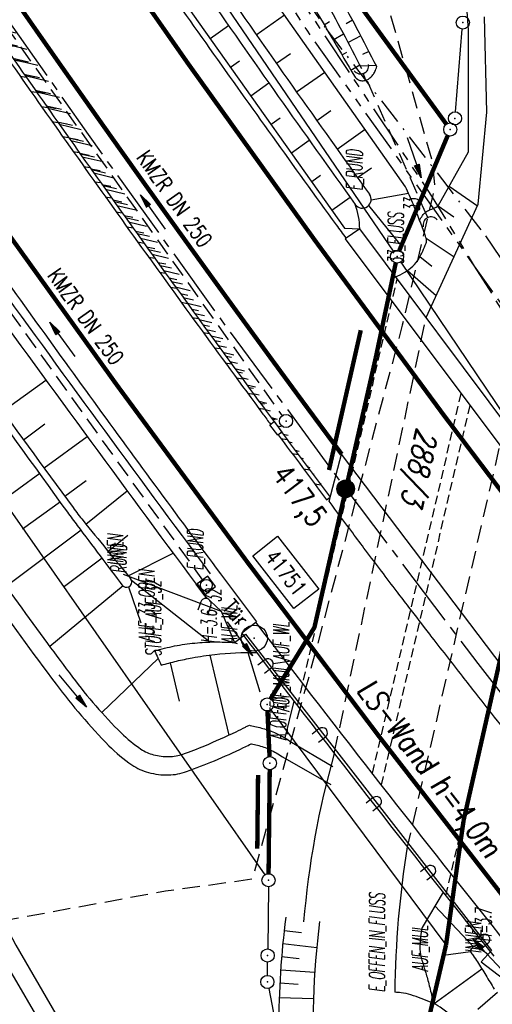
# Model space of a CAD drawing. Extents: x 448150 to 449332, y 437108 to 438384.
# Tile 154 of 159: x 448470 to 448524, y 437920 to 438033. Entities that reach past the tile are written whole.
import ezdxf
from ezdxf.enums import TextEntityAlignment as Align

# ---------------------------------------------------------------- set-up
doc = ezdxf.new("R2010")
doc.units = 0
doc.header["$LTSCALE"] = 2
doc.header["$MEASUREMENT"] = 0
for name, pattern in [('ACHSE', [5.5, 4, -0.5, 0.5, -0.5]), ('AUSGEZOGEN', [0]), ('BAB-FM2', [2.6, 1.5, -0.5, 0.1, -0.5]), ('GEMEINDE', [3.5, 2, -0.5, 0.5, -0.5]), ('GESTRICH-X2', [1.5, 1, -0.5]), ('GESTRICHELT', [0.75, 0.5, -0.25]), ('PHANTOMX2', [5, 2.5, -0.5, 0.5, -0.5, 0.5, -0.5])]:
    doc.linetypes.add(name, pattern=pattern)
doc.layers.get('0').update_dxf_attribs({"linetype": 'AUSGEZOGEN'})
for name, color, linetype in [('212-FLSTNR', 8, 'AUSGEZOGEN'), ('212-GEMEINGRZ', 7, 'GEMEINDE'), ('212-GRENZL', 8, 'AUSGEZOGEN'), ('212-GRENZL-BAB', 7, 'AUSGEZOGEN'), ('212-GRENZP', 8, 'AUSGEZOGEN'), ('212-GRENZP-BAB', 7, 'AUSGEZOGEN'), ('ACHSETOP', 250, 'ACHSE'), ('ANMERKUNG', 7, 'CONTINUOUS'), ('BAB_FM', 5, 'BAB-FM2'), ('BAUWOTOP', 250, 'AUSGEZOGEN'), ('BAUWUTOP', 250, 'GESTRICHELT'), ('BOESCHG', 250, 'AUSGEZOGEN'), ('BW-SCHRIFT', 250, 'AUSGEZOGEN'), ('DB-Bestand', 8, 'CONTINUOUS'), ('DB-Flussumverlegungen', 15, 'CONTINUOUS'), ('DURCHL', 200, 'GESTRICH-X2'), ('FBRTOP', 250, 'AUSGEZOGEN'), ('GRABEN', 250, 'AUSGEZOGEN'), ('HEKT_B', 250, 'CONTINUOUS'), ('KANAL', 7, 'GESTRICH-X2'), ('LAERMWAND', 1, 'AUSGEZOGEN'), ('Lichtwellenleiter COLT', 46, 'PHANTOMX2'), ('Lichtwellenleiter GLH', 46, 'PHANTOMX2'), ('MULDE', 250, 'AUSGEZOGEN'), ('PFEIL', 7, 'CONTINUOUS'), ('PFEILTOP', 200, 'AUSGEZOGEN'), ('PP', 7, 'AUSGEZOGEN'), ('SCHLITZRINNE', 200, 'AUSGEZOGEN'), ('SCHSYMBOL', 200, 'AUSGEZOGEN'), ('STROMLTG', 4, 'AUSGEZOGEN'), ('TEXTO', 4, 'CONTINUOUS')]:
    doc.layers.add(name, color=color, linetype=linetype)
doc.styles.add('ROMANS', font='romans.shx', dxfattribs={"width": 0.8})

# ---------------------------------------------------------------- blocks, each defined once
blk = doc.blocks.new('DL')
at = {"color": 0}
blk.add_arc((-0.31, 0.02), 0.91, 282.5363, 77.4637, dxfattribs=at)
blk.add_point((0.6, 0), dxfattribs=at)
blk = doc.blocks.new('PFEIL2')
at = {"color": 0}
for p, q in [((0.88, 0), (-2.4, -0.01)), ((0.88, -0.27), (0.88, 0.28)), ((0.88, 0.28), (2.43, 0.01)), ((0.91, 0.27), (0.88, 0.26)), ((0.97, 0.26), (0.88, 0.25)), ((1.02, 0.25), (0.88, 0.23)), ((1.07, 0.24), (0.88, 0.21)), ((1.13, 0.23), (0.88, 0.19)), ((1.18, 0.22), (0.88, 0.17)), ((1.24, 0.21), (0.88, 0.15)), ((1.29, 0.21), (0.88, 0.14)), ((1.34, 0.2), (0.88, 0.12)), ((1.4, 0.19), (0.88, 0.1)), ((1.45, 0.18), (0.88, 0.08)), ((1.51, 0.17), (0.88, 0.06)), ((1.56, 0.16), (0.88, 0.04)), ((1.61, 0.15), (0.88, 0.02)), ((1.67, 0.14), (0.88, 0.01)), ((1.72, 0.13), (0.88, -0.01)), ((1.78, 0.12), (0.88, -0.03)), ((1.83, 0.11), (0.88, -0.05)), ((1.88, 0.1), (0.88, -0.07)), ((1.94, 0.09), (0.88, -0.09)), ((2.05, 0.08), (0.88, -0.12)), ((1.99, 0.08), (0.88, -0.11)), ((2.1, 0.07), (0.88, -0.14)), ((2.15, 0.06), (0.88, -0.16)), ((2.21, 0.05), (0.88, -0.18)), ((2.26, 0.04), (0.88, -0.2)), ((2.32, 0.03), (0.88, -0.22)), ((2.37, 0.02), (0.88, -0.23)), ((2.42, 0.01), (0.88, -0.25)), ((2.43, 0.01), (0.88, -0.27))]:
    blk.add_line(p, q, dxfattribs=at)
blk = doc.blocks.new('*X15')
at = {"color": 0}
for p, q in [((212.23, 257.39), (213.24, 258.4)), ((212.24, 257.33), (213.31, 258.4)), ((212.24, 257.47), (213.17, 258.4)), ((212.24, 257.26), (213.37, 258.39)), ((212.24, 257.55), (213.09, 258.39)), ((212.25, 257.2), (213.43, 258.38)), ((212.26, 257.63), (213, 258.37)), ((212.27, 257.14), (213.49, 258.37)), ((212.28, 257.09), (213.55, 258.35)), ((212.29, 257.73), (212.9, 258.35)), ((212.3, 257.04), (213.6, 258.33)), ((212.32, 256.99), (213.65, 258.31)), ((212.34, 257.86), (212.78, 258.29)), ((212.35, 256.94), (213.69, 258.29)), ((212.37, 256.9), (213.74, 258.26)), ((212.4, 256.85), (213.78, 258.24)), ((212.43, 256.81), (213.83, 258.21)), ((212.46, 256.77), (213.86, 258.18)), ((212.49, 256.73), (213.9, 258.14)), ((212.53, 256.7), (213.94, 258.11)), ((212.56, 256.66), (213.97, 258.07)), ((212.6, 256.63), (214.01, 258.03)), ((212.64, 256.6), (214.04, 257.99)), ((212.68, 256.57), (214.07, 257.95)), ((212.73, 256.54), (214.09, 257.91)), ((212.77, 256.52), (214.12, 257.86)), ((212.82, 256.49), (214.14, 257.82)), ((212.87, 256.47), (214.16, 257.77)), ((212.92, 256.45), (214.18, 257.72)), ((212.97, 256.44), (214.2, 257.66)), ((213.03, 256.42), (214.21, 257.6)), ((213.09, 256.41), (214.22, 257.54)), ((213.16, 256.41), (214.23, 257.48)), ((213.22, 256.4), (214.23, 257.41)), ((213.3, 256.41), (214.23, 257.34)), ((213.38, 256.41), (214.22, 257.26)), ((213.46, 256.43), (214.2, 257.17)), ((213.56, 256.46), (214.18, 257.07)), ((213.69, 256.51), (214.12, 256.95))]:
    blk.add_line(p, q, dxfattribs=at)
blk = doc.blocks.new('SRMAST2')
at = {"color": 0}
blk.add_circle((0, 0), 0.999, dxfattribs=at)
blk.add_point((0, 0), dxfattribs=at)
blk.add_blockref('*X15', (-213.23, -257.4))
blk = doc.blocks.new('20')
blk.add_lwpolyline([(-0.75, -0.75), (0.75, -0.75), (0.75, 0.75), (-0.75, 0.75)], close=True)
blk.add_circle((0, 0), 0.676)
blk.add_point((0, 0))
blk = doc.blocks.new('PP')
at = {"color": 0}
blk.add_circle((0, -0.01), 1.49, dxfattribs=at)
blk.add_point((0, 0), dxfattribs=at)
blk = doc.blocks.new('LAERMR')
for p, q in [((-0.6, 0.18), (-0.6, -0.82)), ((0.6, 0.18), (0.6, -0.82))]:
    blk.add_line(p, q)
blk.add_arc((0, 0.18), 0.6, 0.0124, 180.0124)
blk = doc.blocks.new('GST')
at = {"color": 0}
blk.add_circle((0, 0), 0.75, dxfattribs=at)
blk.add_point((0, 0), dxfattribs=at)

msp = doc.modelspace()

# ---------------------------------------------------------------- hatches: boundary and pattern name
at = {"layer": 'SCHLITZRINNE'}
h = msp.add_hatch(dxfattribs=at)
h.set_pattern_fill('_USER,_O', color=256, scale=1.5, angle=45, pattern_type=0)
h.set_pattern_definition([(346.6471, (448402.703, 438130.2319), (0.3464215, 1.459449), [])])
edge = h.paths.add_edge_path()
edge.add_arc((449904.24, 439087.13), 1777.86, 203.31812, 203.48267)
edge.add_arc((450830.09, 439489.36), 2787.31, 203.48267, 203.76867)
edge.add_arc((449457.11, 438884.7), 1287.08, 203.76867, 204.19775)
edge.add_arc((451276.92, 439702.47), 3282.18, 204.19775, 204.46645)
edge.add_arc((449906.01, 439078.68), 1776.02, 204.46645, 205.27297)
edge.add_arc((449910.82, 439080.95), 1781.34, 205.27297, 206.07829)
edge.add_arc((451264.49, 439743.47), 3288.45, 206.07829, 206.34674)
edge.add_arc((449467.42, 438853.49), 1283.08, 206.34674, 206.7765)
edge.add_arc((450802.56, 439527.23), 2778.58, 206.7765, 207.06319)
edge.add_arc((449911.38, 439071.91), 1777.82, 207.06319, 207.42161)
edge.add_arc((450110.43, 439175.18), 2002.06, 207.42161, 207.77968)
edge.add_arc((450110.95, 439175.45), 2002.65, 207.77968, 208.13769)
edge.add_arc((450111.73, 439175.87), 2003.53, 208.13769, 208.49541)
edge.add_arc((450113.78, 439176.99), 2005.87, 208.49541, 208.85292)
edge.add_arc((450109.18, 439174.45), 2000.61, 208.85292, 209.21131)
edge.add_arc((450108.36, 439173.99), 1999.67, 209.21131, 209.5698)
edge.add_arc((450107.2, 439173.33), 1998.34, 209.5698, 209.9288)
edge.add_arc((450102.31, 439170.52), 1992.7, 209.9288, 210.28832)
edge.add_arc((450111.32, 439175.78), 2003.13, 210.28832, 210.64578)
edge.add_arc((450119.74, 439180.77), 2012.92, 210.64578, 211.00236)
edge.add_arc((450119.64, 439180.71), 2012.81, 211.00236, 211.35916)
edge.add_arc((450107.59, 439173.36), 1998.69, 211.35916, 211.71723)
edge.add_arc((450101.48, 439169.59), 1991.51, 211.71723, 212.07656)
edge.add_arc((450113.56, 439177.16), 2005.76, 212.07656, 212.43462)
edge.add_arc((450112.63, 439176.56), 2004.66, 212.43462, 212.79251)
edge.add_arc((450107.74, 439173.42), 1998.85, 212.79251, 213.15092)
edge.add_arc((450108.76, 439174.08), 2000.07, 213.15092, 213.50955)
edge.add_arc((450105.42, 439171.87), 1996.06, 213.50955, 213.86854)
edge.add_arc((450110.46, 439175.25), 2002.13, 213.86854, 214.22594)
edge.add_arc((450122.84, 439183.68), 2017.1, 214.22594, 214.58201)
edge.add_arc((450116.67, 439179.42), 2009.61, 214.58201, 214.93982)
edge.add_arc((450097.03, 439165.7), 1985.65, 214.93982, 215.2998)
edge.add_arc((450097.52, 439166.05), 1986.25, 215.2998, 215.6597)
edge.add_arc((450116.05, 439179.34), 2009.05, 215.6597, 216.01756)
edge.add_arc((450123.92, 439185.07), 2018.79, 216.01756, 216.37348)
edge.add_arc((450109.34, 439174.33), 2000.67, 216.37348, 216.72246)
edge.add_arc((450119.64, 439180.71), 2013.31, 211.12891, 211.35916)
edge.add_arc((450107.59, 439173.36), 1999.19, 211.35916, 211.71723)
edge.add_arc((450101.48, 439169.59), 1992.01, 211.71723, 212.07656)
edge.add_arc((450113.56, 439177.16), 2006.26, 212.07656, 212.23445)
h = msp.add_hatch(dxfattribs=at)
h.set_pattern_fill('_USER,_O', color=256, scale=1.5, angle=45, pattern_type=0)
h.set_pattern_definition([(347.6119, (448421.49, 438100.1306), (0.321798, 1.4650754), [])])
edge = h.paths.add_edge_path()
edge.add_arc((449904.24, 439087.13), 1777.86, 203.31812, 203.48267)
edge.add_arc((450830.09, 439489.36), 2787.31, 203.48267, 203.76867)
edge.add_arc((449457.11, 438884.7), 1287.08, 203.76867, 204.19775)
edge.add_arc((451276.92, 439702.47), 3282.18, 204.19775, 204.46645)
edge.add_arc((449906.01, 439078.68), 1776.02, 204.46645, 205.27297)
edge.add_arc((449910.82, 439080.95), 1781.34, 205.27297, 206.07829)
edge.add_arc((451264.49, 439743.47), 3288.45, 206.07829, 206.34674)
edge.add_arc((449467.42, 438853.49), 1283.08, 206.34674, 206.7765)
edge.add_arc((450802.56, 439527.23), 2778.58, 206.7765, 207.06319)
edge.add_arc((449911.38, 439071.91), 1777.82, 207.06319, 207.42161)
edge.add_arc((450110.43, 439175.18), 2002.06, 207.42161, 207.77968)
edge.add_arc((450110.95, 439175.45), 2002.65, 207.77968, 208.13769)
edge.add_arc((450111.73, 439175.87), 2003.53, 208.13769, 208.49541)
edge.add_arc((450113.78, 439176.99), 2005.87, 208.49541, 208.85292)
edge.add_arc((450109.18, 439174.45), 2000.61, 208.85292, 209.21131)
edge.add_arc((450108.36, 439173.99), 1999.67, 209.21131, 209.5698)
edge.add_arc((450107.2, 439173.33), 1998.34, 209.5698, 209.9288)
edge.add_arc((450102.31, 439170.52), 1992.7, 209.9288, 210.28832)
edge.add_arc((450111.32, 439175.78), 2003.13, 210.28832, 210.64578)
edge.add_arc((450119.74, 439180.77), 2012.92, 210.64578, 211.00236)
edge.add_arc((450119.64, 439180.71), 2012.81, 211.00236, 211.35916)
edge.add_arc((450107.59, 439173.36), 1998.69, 211.35916, 211.71723)
edge.add_arc((450101.48, 439169.59), 1991.51, 211.71723, 212.07656)
edge.add_arc((450113.56, 439177.16), 2005.76, 212.07656, 212.43462)
edge.add_arc((450112.63, 439176.56), 2004.66, 212.43462, 212.79251)
edge.add_arc((450107.74, 439173.42), 1998.85, 212.79251, 213.15092)
edge.add_arc((450108.76, 439174.08), 2000.07, 213.15092, 213.50955)
edge.add_arc((450105.42, 439171.87), 1996.06, 213.50955, 213.86854)
edge.add_arc((450110.46, 439175.25), 2002.13, 213.86854, 214.22594)
edge.add_arc((450122.84, 439183.68), 2017.1, 214.22594, 214.58201)
edge.add_arc((450116.67, 439179.42), 2009.61, 214.58201, 214.93982)
edge.add_arc((450097.03, 439165.7), 1985.65, 214.93982, 215.2998)
edge.add_arc((450097.52, 439166.05), 1986.25, 215.2998, 215.6597)
edge.add_arc((450116.05, 439179.34), 2009.05, 215.6597, 216.01756)
edge.add_arc((450123.92, 439185.07), 2018.79, 216.01756, 216.37348)
edge.add_arc((450109.34, 439174.33), 2000.67, 216.37348, 216.72246)
edge.add_arc((450113.56, 439177.16), 2006.26, 212.27737, 212.43462)
edge.add_arc((450112.63, 439176.56), 2005.16, 212.43462, 212.79251)
edge.add_arc((450107.74, 439173.42), 1999.35, 212.79251, 213.09076)
h = msp.add_hatch(dxfattribs=at)
h.set_pattern_fill('_USER,_O', color=256, scale=1.5, angle=45, pattern_type=0)
h.set_pattern_definition([(348.87313, (448443.181, 438066.7889), (0.289473, 1.4718034), [])])
edge = h.paths.add_edge_path()
edge.add_arc((449904.24, 439087.13), 1777.86, 203.31812, 203.48267)
edge.add_arc((450830.09, 439489.36), 2787.31, 203.48267, 203.76867)
edge.add_arc((449457.11, 438884.7), 1287.08, 203.76867, 204.19775)
edge.add_arc((451276.92, 439702.47), 3282.18, 204.19775, 204.46645)
edge.add_arc((449906.01, 439078.68), 1776.02, 204.46645, 205.27297)
edge.add_arc((449910.82, 439080.95), 1781.34, 205.27297, 206.07829)
edge.add_arc((451264.49, 439743.47), 3288.45, 206.07829, 206.34674)
edge.add_arc((449467.42, 438853.49), 1283.08, 206.34674, 206.7765)
edge.add_arc((450802.56, 439527.23), 2778.58, 206.7765, 207.06319)
edge.add_arc((449911.38, 439071.91), 1777.82, 207.06319, 207.42161)
edge.add_arc((450110.43, 439175.18), 2002.06, 207.42161, 207.77968)
edge.add_arc((450110.95, 439175.45), 2002.65, 207.77968, 208.13769)
edge.add_arc((450111.73, 439175.87), 2003.53, 208.13769, 208.49541)
edge.add_arc((450113.78, 439176.99), 2005.87, 208.49541, 208.85292)
edge.add_arc((450109.18, 439174.45), 2000.61, 208.85292, 209.21131)
edge.add_arc((450108.36, 439173.99), 1999.67, 209.21131, 209.5698)
edge.add_arc((450107.2, 439173.33), 1998.34, 209.5698, 209.9288)
edge.add_arc((450102.31, 439170.52), 1992.7, 209.9288, 210.28832)
edge.add_arc((450111.32, 439175.78), 2003.13, 210.28832, 210.64578)
edge.add_arc((450119.74, 439180.77), 2012.92, 210.64578, 211.00236)
edge.add_arc((450119.64, 439180.71), 2012.81, 211.00236, 211.35916)
edge.add_arc((450107.59, 439173.36), 1998.69, 211.35916, 211.71723)
edge.add_arc((450101.48, 439169.59), 1991.51, 211.71723, 212.07656)
edge.add_arc((450113.56, 439177.16), 2005.76, 212.07656, 212.43462)
edge.add_arc((450112.63, 439176.56), 2004.66, 212.43462, 212.79251)
edge.add_arc((450107.74, 439173.42), 1998.85, 212.79251, 213.15092)
edge.add_arc((450108.76, 439174.08), 2000.07, 213.15092, 213.50955)
edge.add_arc((450105.42, 439171.87), 1996.06, 213.50955, 213.86854)
edge.add_arc((450110.46, 439175.25), 2002.13, 213.86854, 214.22594)
edge.add_arc((450122.84, 439183.68), 2017.1, 214.22594, 214.58201)
edge.add_arc((450116.67, 439179.42), 2009.61, 214.58201, 214.93982)
edge.add_arc((450097.03, 439165.7), 1985.65, 214.93982, 215.2998)
edge.add_arc((450097.52, 439166.05), 1986.25, 215.2998, 215.6597)
edge.add_arc((450116.05, 439179.34), 2009.05, 215.6597, 216.01756)
edge.add_arc((450123.92, 439185.07), 2018.79, 216.01756, 216.37348)
edge.add_arc((450109.34, 439174.33), 2000.67, 216.37348, 216.72246)
edge.add_arc((450107.74, 439173.42), 1999.35, 213.13382, 213.15092)
edge.add_arc((450108.76, 439174.08), 2000.57, 213.15092, 213.50955)
edge.add_arc((450105.42, 439171.87), 1996.56, 213.50955, 213.86854)
edge.add_arc((450110.46, 439175.25), 2002.63, 213.86854, 214.22594)
edge.add_arc((450122.84, 439183.68), 2017.6, 214.22594, 214.58201)
edge.add_arc((450116.67, 439179.42), 2010.11, 214.58201, 214.80582)

# ---------------------------------------------------------------- linework, layer by layer
at = {"layer": '212-GEMEINGRZ', "const_width": 0.5, "flags": 128}
for points in [[(448505.59, 437981.14), (448509.22, 437997.1)], [(448497.5, 437946.35), (448497.41, 437937.93)]]:
    msp.add_lwpolyline(points, dxfattribs=at)
at = {"layer": '212-GRENZL'}
for p, q in [((448520.03, 438022.04), (448520.8, 438031.47)), ((448513.78, 438004.89), (448531.3, 437978.85)), ((448518.95, 437926.94), (448498.99, 437953.79)), ((448498.68, 437933.57), (448498.6, 437926.48)), ((448498.57, 437923.46), (448498.58, 437924.98)), ((448498.71, 437921.98), (448502.84, 437901.25))]:
    msp.add_line(p, q, dxfattribs=at)
at = {"layer": '212-GRENZL-BAB', "flags": 128}
for points in [[(448512.94, 438006.13), (448467.41, 438072.85)], [(448459.66, 437990.2), (448498.26, 437934.93)]]:
    msp.add_lwpolyline(points, dxfattribs=at)
at = {"layer": '212-GRENZL-BAB', "const_width": 0.5, "flags": 128}
for points in [[(448503.75, 438041.52), (448518.99, 438020.62)], [(448513.62, 438006.21), (448519.14, 438019.32)], [(448513.21, 438004.78), (448510.93, 437993.98)], [(448503.93, 437963.18), (448510.93, 437993.98)], [(448520.95, 437941.14), (448527.88, 437971.67)], [(448503.93, 437963.18), (448498.93, 437955.03)], [(448498.81, 437948.44), (448498.57, 437953.64)], [(448498.83, 437946.94), (448498.7, 437935.07)], [(448518.95, 437926.94), (448520.95, 437941.14)], [(448516.35, 437915.84), (448518.95, 437926.94)]]:
    msp.add_lwpolyline(points, dxfattribs=at)
at = {"layer": 'ACHSETOP', "flags": 128}
msp.add_lwpolyline([(448380.24, 438171.9), (448383.35, 438166.51), (448396.09, 438145), (448409.1, 438123.65), (448422.38, 438102.47), (448435.91, 438081.45), (448449.72, 438060.6), (448463.78, 438039.93), (448478.1, 438019.44), (448492.67, 437999.13), (448507.5, 437979), (448522.57, 437959.06), (448537.9, 437939.3), (448553.47, 437919.75), (448569.28, 437900.38), (448585.34, 437881.22), (448601.63, 437862.26), (448618.16, 437843.5), (448634.92, 437824.95), (448651.91, 437806.62), (448669.13, 437788.49), (448686.58, 437770.59), (448704.24, 437752.9), (448722.13, 437735.43), (448740.24, 437718.19), (448758.55, 437701.18), (448777.08, 437684.4), (448795.82, 437667.85), (448814.77, 437651.54), (448833.91, 437635.46), (448853.26, 437619.62), (448872.8, 437604.03), (448888.34, 437591.92), (448892.53, 437588.68), (448912.32, 437573.41), (448932.11, 437558.13), (448951.9, 437542.85), (449011.27, 437497.03), (449090.43, 437435.92), (449169.59, 437374.82), (449183.7, 437363.93)], dxfattribs=at)
at = {"layer": 'BAB_FM'}
msp.add_lwpolyline([(448404.14, 438191.79), (448423.57, 438156.34), (448448.85, 438114.34), (448476.37, 438073.78), (448505.23, 438031.54), (448523.44, 438007.89), (448529.19, 437999.5), (448545.84, 437975.57), (448566.77, 437952.41), (448596.55, 437917.89), (448606.47, 437905.57)], dxfattribs=at)
at = {"layer": 'BAUWOTOP'}
for p, q in [((448509.1, 438008.67), (448507.43, 438007.55)), ((448535.09, 437973.89), (448509.1, 438008.67)), ((448507.43, 438007.55), (448533.53, 437972.66)), ((448505.6, 437977.6), (448507.01, 437982.94)), ((448526.32, 437957.52), (448507.01, 437982.94))]:
    msp.add_line(p, q, dxfattribs=at)
at = {"layer": 'BAUWOTOP', "flags": 128}
msp.add_lwpolyline([(448525.19, 437952.05, -0.000963), (448522.35, 437955.66, -0.001789), (448520.82, 437957.61, -0.000003), (448517.15, 437962.34, -0.000213), (448517.1, 437962.41, -0.000289), (448514.7, 437965.51, -0.000528), (448513.4, 437967.2, -0.00191), (448513.37, 437967.24, -0.000015), (448509.77, 437971.99, -0.001814), (448508.3, 437973.96, -0.000984), (448505.6, 437977.6)], format="xyb", dxfattribs=at)
msp.add_lwpolyline([(448497.24, 437963.73), (448495.65, 437962.52)], dxfattribs=at)
at = {"layer": 'BAUWOTOP'}
for radius in [2036.84, 2038.84]:
    msp.add_arc((450117.49, 439198.04), radius, 217.30033, 218.61443, dxfattribs=at)
at = {"layer": 'BAUWUTOP'}
for p, q in [((448502.01, 437954.22), (448513.39, 438002.94)), ((448520.65, 437989.89), (448510.52, 437946.49)), ((448521.67, 437988.53), (448511.55, 437945.18)), ((448518.92, 437932.56), (448530.13, 437980.53))]:
    msp.add_line(p, q, dxfattribs=at)
at = {"layer": 'BOESCHG'}
for p, q in [((448497.29, 438030.84), (448500.52, 438033.1)), ((448492.05, 438030.39), (448494.13, 438031.88)), ((448504.85, 438032.29), (448504.85, 438032.29)), ((448505.04, 438031.97), (448505.67, 438032.34)), ((448508.29, 438032.48), (448507.56, 438032.09)), ((448505.87, 438030.57), (448505.87, 438030.57)), ((448506.06, 438030.25), (448507.24, 438030.94)), ((448509.22, 438030.71), (448507.77, 438029.95)), ((448499.59, 438027.57), (448501.2, 438028.7)), ((448506.89, 438028.85), (448506.89, 438028.85)), ((448507.08, 438028.53), (448507.62, 438028.85)), ((448510.14, 438028.93), (448509.42, 438028.56)), ((448494.36, 438027.13), (448495.39, 438027.86)), ((448507.9, 438027.12), (448507.9, 438027.12)), ((448508.09, 438026.8), (448509.1, 438027.39)), ((448510.94, 438027.31), (448509.19, 438027.23)), ((448501.9, 438024.3), (448505.12, 438026.57)), ((448509.8, 438025.65), (448509.51, 438026.44)), ((448496.67, 438023.87), (448498.73, 438025.33)), ((448504.21, 438021.04), (448505.81, 438022.17)), ((448498.99, 438020.61), (448500.01, 438021.33)), ((448506.53, 438017.78), (448509.71, 438020.05)), ((448501.3, 438017.34), (448503.35, 438018.8)), ((448503.62, 438014.08), (448504.64, 438014.81)), ((448508.85, 438014.52), (448510.43, 438015.65)), ((448519.31, 438013.55), (448522.54, 438011.3)), ((448510.4, 438011.97), (448514.65, 438012.75)), ((448505.93, 438010.82), (448508, 438012.28)), ((448510.11, 438011.34), (448513.62, 438006.98)), ((448518.04, 438011.29), (448519.83, 438010.04)), ((448508.87, 438008.68), (448508.87, 438008.68)), ((448516.68, 438007.6), (448519.87, 438005.49)), ((448515.97, 438005.52), (448517.31, 438004.4)), ((448514.56, 438003.94), (448517.83, 438001.07)), ((448468.37, 437987.85), (448473.28, 437991.42)), ((448470.72, 437984.61), (448473.18, 437986.4)), ((448473.08, 437981.38), (448478, 437984.97)), ((448472.59, 437980.74), (448464.03, 437974.55)), ((448475.44, 437978.15), (448477.9, 437979.95)), ((448477.86, 437974.97), (448482.55, 437978.77)), ((448474.94, 437977.5), (448470.63, 437974.39)), ((448477.31, 437974.28), (448468.75, 437967.85)), ((448480.39, 437971.87), (448482.65, 437973.72)), ((448479.71, 437971.09), (448475.41, 437967.84)), ((448482.69, 437969.07), (448487.8, 437971.67)), ((448483.06, 437968.58), (448492, 437961.53)), ((448482.1, 437967.91), (448473.73, 437961.01)), ((448482.73, 437967.8), (448484.11, 437963.71)), ((448491.43, 437966.79), (448490.44, 437968.11)), ((448493.29, 437965.04), (448491.43, 437966.79)), ((448486.09, 437959.65), (448479.66, 437953.46)), ((448491.98, 437960.03), (448494.16, 437950.88)), ((448496.33, 437960.31), (448497.69, 437955.84)), ((448487.47, 437959.15), (448488.51, 437954.77)), ((448501.12, 437950.21), (448506.02, 437947.29)), ((448500.27, 437948.4), (448505.79, 437945.26)), ((448522.08, 437926.72), (448517.68, 437931.4)), ((448521.75, 437926.16), (448518.66, 437925.73)), ((448523.05, 437924.18), (448517.61, 437920.21)), ((448524.81, 437921.5), (448522.57, 437919.57))]:
    msp.add_line(p, q, dxfattribs=at)
for points in [[(448514.33, 438013.48), (448495.28, 438040.56), (448473.96, 438072.82), (448470.92, 438075.8), (448457.62, 438095.59), (448443.04, 438118.88), (448420.8, 438154.61), (448401.12, 438189.28)], [(448393.93, 438183.29), (448403.02, 438167.48), (448450.05, 438091.71), (448475.64, 438053.52), (448507.38, 438008.77), (448509.1, 438008.67)], [(448518.61, 437932.95), (448516.21, 437928.94)]]:
    msp.add_lwpolyline(points, dxfattribs=at)
at = {"layer": 'BOESCHG', "flags": 128}
for points in [[(448482.12, 437967.89, -0.000944), (448476.91, 437974.81, -0.004303), (448475.78, 437976.33, -0.00062), (448452.41, 438008.69, -0.005394), (448449.77, 438012.43, -0.00315), (448443.89, 438021.09, -0.002068), (448435.07, 438034.37, -0.002776), (448423.08, 438052.81, -0.004709), (448416.18, 438063.78, -0.003954), (448415.53, 438064.85, -0.000133), (448396.59, 438096.75, -0.003573), (448390.61, 438106.98, -0.001784), (448378.86, 438127.61)], [(448379.35, 438127.96, -0.000261), (448391.58, 438107.5, -0.000529), (448397.6, 438097.4, -0.000088), (448414.22, 438069.41, 0.000498), (448417.18, 438064.45, 0.005422), (448424.45, 438052.54, 0.003603), (448435.73, 438034.83, 0.004021), (448440.72, 438027.23, 0.002111), (448450.42, 438012.89, 0.006524), (448455.94, 438005.02, 0.001802), (448476.39, 437976.85, 0.012201), (448477.53, 437975.38, 0.002652), (448482.93, 437968.78)], [(448508.49, 438026.11, 0.124246), (448508.97, 438025.68, 0.155017), (448509.49, 438025.59, 0.038188), (448509.91, 438025.68, 0.079575), (448510.1, 438025.77, 0.041009), (448510.27, 438025.91, 0.019832), (448510.58, 438026.24, 0.068524), (448510.84, 438026.63, 0.054192), (448511.04, 438027.2)]]:
    msp.add_lwpolyline(points, format="xyb", dxfattribs=at)
at = {"layer": 'BOESCHG'}
for points in [[(448498.83, 438042.24, -0.003046), (448503.71, 438034.2, -0.003046), (448508.49, 438026.11)], [(448511.04, 438027.2, 0.005317), (448506.46, 438035.89, 0.003341), (448503.49, 438041.29, 0.010371)], [(448513.18, 438003.21, 0.100748), (448515.16, 438004.43, 0.06952), (448515.83, 438005.27, 0.046476), (448516.67, 438007.03, 0.163144), (448516.68, 438007.6, 0.013731), (448516.56, 438007.96, 0.002926), (448515.94, 438009.64, 0.008694), (448515.22, 438011.44, 0.007638), (448514.33, 438013.48)], [(448515.94, 438009.64, -0.049165), (448516.27, 438010.2, -0.066927), (448516.6, 438010.56, -0.079525), (448517.07, 438010.83, 0.040025), (448518.04, 438011.29, 0.135008)], [(448485.69, 437960.52, -0.023031), (448487.97, 437961.06, -0.023031), (448490.29, 437961.4, -0.022316), (448492.56, 437961.52, -0.022316), (448494.82, 437961.44)], [(448486.46, 437958.87, -0.012709), (448488.21, 437959.34, -0.012709), (448489.99, 437959.71, -0.018104), (448492.55, 437960.09, -0.033582), (448497.34, 437960.31)], [(448516.21, 437928.94, 0.042984), (448515.97, 437926.78, 0.07282), (448516.12, 437925.51, 0.007987), (448516.47, 437924.29, -0.006924), (448516.88, 437922.89, -0.015617), (448517.28, 437921.27, -0.004879), (448517.48, 437920.27)], [(448522.08, 437926.72, 0.08322), (448521.75, 437926.33, 0.270451), (448521.75, 437926.16, 0.025058), (448522.04, 437925.72, -0.014891), (448522.54, 437924.99, -0.00537), (448523.48, 437923.48, 0.00511), (448524.46, 437921.9, 0.065508)]]:
    msp.add_lwpolyline(points, format="xyb", dxfattribs=at)
at = {"layer": 'BOESCHG', "flags": 128}
for points in [[(448518.04, 438011.29), (448521.51, 438017.47)], [(448501.59, 437954.76), (448500.55, 437950.57)]]:
    msp.add_lwpolyline(points, dxfattribs=at)
at = {"layer": 'BOESCHG'}
for centre, radius, start, end in [((448500.96, 438008.61), 8.14, 0.4086, 20.4969), ((448482.5, 437968.36), 0.6, 231.061, 44.2), ((448923.08, 438163.33), 482.13, 204.8766, 205.0924), ((448604.1, 437921.04), 101.76, 164.1689, 175.1964), ((448624.72, 437920.38), 111.62, 170.8436, 179.4081), ((448521.24, 437923.29), 3.54, 45.9454, 76.1687)]:
    msp.add_arc(centre, radius, start, end, dxfattribs=at)
at = {"layer": 'DB-Bestand', "linetype": 'Continuous'}
for p, q in [((448521.52, 438031.39), (448520.9, 438039.28)), ((448523.6, 438022.01), (448523.34, 438032.86)), ((448521.51, 438017.47), (448521.52, 438031.39)), ((448522.63, 438011.49), (448523.6, 438022.01))]:
    msp.add_line(p, q, dxfattribs=at)
at = {"layer": 'DB-Flussumverlegungen', "linetype": 'Continuous'}
for p, q in [((448500.49, 437928.58), (448502.47, 437928.36)), ((448500.33, 437927.09), (448504.2, 437926.66)), ((448500.16, 437925.6), (448502.18, 437925.38)), ((448500.08, 437924.1), (448503.97, 437923.84)), ((448499.98, 437922.6), (448502.06, 437922.46)), ((448499.92, 437920.95), (448503.82, 437920.84))]:
    msp.add_line(p, q, dxfattribs=at)
for major_axis, end_param in [((75.24, 75.24), 2.47), ((72.48, 72.48), 2.581045)]:
    msp.add_ellipse((448606.24, 437916.94), major_axis=major_axis, ratio=1, start_param=2.232206, end_param=end_param, dxfattribs=at)
at = {"layer": 'DURCHL'}
msp.add_line((448516.86, 438009.97), (448509.58, 438026.43), dxfattribs=at)
at = {"layer": 'FBRTOP'}
for points in [[(448393.47, 438182.91, 0.001148), (448398.03, 438175.08, 0.00156), (448404.3, 438164.41, 0.001556), (448410.66, 438153.75, 0.001557), (448417.09, 438143.13, 0.001562), (448423.56, 438132.59, 0.001568), (448430.1, 438122.08, 0.001562), (448436.72, 438111.58, 0.001562), (448443.41, 438101.14, 0.001564), (448450.15, 438090.75, 0.001565), (448456.96, 438080.39, 0.001566), (448463.83, 438070.08, 0.001559), (448470.76, 438059.83, 0.001554), (448477.77, 438049.58, 0.001561), (448484.86, 438039.37, 0.001571), (448491.97, 438029.26, 0.00157), (448499.14, 438019.2, 0.001561), (448506.42, 438009.13, 0.000234), (448507.52, 438007.61, 0.00156)], [(448366.77, 438160.69, 0.000415), (448368.45, 438157.81, 0.00156), (448374.83, 438146.95, 0.001556), (448381.3, 438136.11, 0.001557), (448387.84, 438125.31, 0.001562), (448394.43, 438114.58, 0.001568), (448401.07, 438103.9, 0.001562), (448407.82, 438093.21, 0.001562), (448414.62, 438082.59, 0.001564), (448421.47, 438072.02, 0.001565), (448428.4, 438061.48, 0.001566), (448435.39, 438050.99, 0.001559), (448442.44, 438040.57, 0.001554), (448449.58, 438030.14, 0.001561), (448456.79, 438019.75, 0.001571), (448464.02, 438009.47, 0.00157), (448471.31, 437999.24, 0.001561), (448478.72, 437988.99, 0.001553), (448486.18, 437978.79, 0.00156), (448493.67, 437968.68, 0.000755), (448497.31, 437963.82, 0.001559)]]:
    msp.add_lwpolyline(points, format="xyb", dxfattribs=at)
at = {"layer": 'FBRTOP', "const_width": 0.5}
for points in [[(448391.16, 438180.99), (448395.44, 438173.57), (448408.09, 438152.21), (448421.01, 438131.01), (448434.19, 438109.97), (448447.64, 438089.11), (448461.34, 438068.41), (448475.3, 438047.88), (448489.52, 438027.53), (448503.99, 438007.36), (448518.72, 437987.37), (448533.69, 437967.57), (448548.9, 437947.96), (448564.37, 437928.53), (448580.07, 437909.31), (448596.01, 437890.28), (448612.19, 437871.45), (448628.6, 437852.82), (448645.25, 437834.41), (448662.12, 437816.2), (448679.22, 437798.2), (448696.54, 437780.42), (448713.76, 437763.18)], [(448369.32, 438162.81), (448371.26, 438159.44), (448384.09, 438137.79), (448397.19, 438116.29), (448410.56, 438094.96), (448424.19, 438073.79), (448438.09, 438052.8), (448452.25, 438031.99), (448466.67, 438011.35), (448481.35, 437990.9), (448496.28, 437970.63), (448511.46, 437950.54), (448526.89, 437930.65), (448542.57, 437910.96), (448558.49, 437891.46), (448574.66, 437872.16), (448591.07, 437853.07), (448607.71, 437834.18), (448624.59, 437815.5), (448641.7, 437797.04), (448659.04, 437778.79), (448669.64, 437767.91)]]:
    msp.add_lwpolyline(points, dxfattribs=at)
msp.add_lwpolyline([(448381.78, 438173.18, 0.000824), (448385.07, 438167.51, 0.00156), (448391.4, 438156.76, 0.001556), (448397.8, 438146.03, 0.001557), (448404.28, 438135.32, 0.001562), (448410.8, 438124.7, 0.001568), (448417.39, 438114.12, 0.001562), (448424.06, 438103.54, 0.001562), (448430.8, 438093.01, 0.001564), (448437.59, 438082.54, 0.001565), (448444.45, 438072.1, 0.001566), (448451.38, 438061.72, 0.001559), (448458.36, 438051.39, 0.001554), (448465.42, 438041.07, 0.001561), (448472.57, 438030.78, 0.001571), (448479.73, 438020.6, 0.00157), (448486.96, 438010.46, 0.001561), (448494.29, 438000.31, 0.001553), (448501.68, 437990.2, 0.001128), (448507.04, 437982.96, 0.001564)], format="xyb", dxfattribs=at)
at = {"layer": 'GRABEN', "flags": 128}
msp.add_lwpolyline([(448479.32, 438076.57, -0.011417), (448490.24, 438060.2, -0.011417), (448500.41, 438043.34, -0.005405), (448504.95, 438035.2, -0.005405), (448509.32, 438026.97)], format="xyb", dxfattribs=at)
msp.add_lwpolyline([(448516.67, 437998.54), (448522.63, 438011.49)], dxfattribs=at)
at = {"layer": 'GRABEN', "linetype": 'GESTRICH-X2', "flags": 128}
for points in [[(448506.2, 437948.8), (448516.67, 437998.54)], [(448525.66, 437986.52), (448514.52, 437938.14)]]:
    msp.add_lwpolyline(points, dxfattribs=at)
at = {"layer": 'KANAL'}
for p, q in [((448468.66, 438031.91), (448500.25, 437987.34)), ((448453.47, 438021.09), (448491.16, 437968.59))]:
    msp.add_line(p, q, dxfattribs=at)
at = {"layer": 'LAERMWAND'}
for points in [[(448482.12, 437969.24), (448493.29, 437965.04), (448494.82, 437961.44)], [(448494.82, 437961.44), (448496.05, 437962.4), (448524.12, 437926.31), (448522.96, 437925), (448526.21, 437922.52), (448543.79, 437901.01), (448559.1, 437882.59), (448589.11, 437847.67), (448622.08, 437809.91), (448638.49, 437792.58), (448640.31, 437776.63)]]:
    msp.add_lwpolyline(points, dxfattribs=at)
at = {"layer": 'Lichtwellenleiter COLT', "flags": 128}
msp.add_lwpolyline([(448402.65, 438190.55), (448414.03, 438170.37), (448451.89, 438109.11), (448451.89, 438109.11), (448484.59, 438058.55), (448501.75, 438035.75), (448517.38, 438012.31), (448522.17, 438004.42), (448531.09, 437990.21), (448539.58, 437979.52), (448546.51, 437970.68), (448549.23, 437965.9), (448553.09, 437959.91), (448553.09, 437959.91), (448596.45, 437905.25), (448596.45, 437905.25), (448642.32, 437851.78), (448659.36, 437835.4)], dxfattribs=at)
at = {"layer": 'Lichtwellenleiter GLH', "flags": 128}
msp.add_lwpolyline([(448402.86, 438190.72), (448415.11, 438168.31), (448419.91, 438160.49), (448420.72, 438158.16), (448503.05, 438031.34), (448522.17, 438004.42), (448532.91, 437989.33), (448539.67, 437979.78), (448549.91, 437964.58), (448559.07, 437950.98), (448598, 437903.19), (448632.59, 437863.53), (448656.71, 437838.28), (448666.36, 437831.36), (448672.42, 437827.2), (448672.42, 437827.2), (448672.42, 437827.2), (448838.47, 437670.55), (448842.77, 437668.36), (448853.43, 437665), (448877.05, 437657.59), (448892.66, 437650.23), (448906.67, 437637.3), (448920.23, 437624.26), (448935.45, 437618.38), (448950.43, 437608.21), (448972.82, 437591), (448987.74, 437577.68), (449010.1, 437551.38), (449016.19, 437536.4), (449021.74, 437528.72), (449038.78, 437522.27), (449054.54, 437521.86), (449060.55, 437520.65), (449065.79, 437515.9), (449095.77, 437479.47), (449099.8, 437476.39), (449111.46, 437468.05), (449130.15, 437452.82), (449130.15, 437452.82), (449149.33, 437438.24), (449167.32, 437424.32), (449186.31, 437409.34), (449205.49, 437394.55), (449213.17, 437388.46)], dxfattribs=at)
at = {"layer": 'MULDE'}
for points in [[(448397.11, 438185.94, 0.001177), (448406.96, 438168.89, 0.005118), (448422.18, 438143.29, 0.006504), (448434.63, 438123.42, 0.00233), (448442.65, 438111.1, -0.001724), (448453.5, 438094.48, -0.001778), (448459.88, 438084.57, 0.000475), (448483.64, 438047.42, 0.009177), (448491.12, 438036.21, 0.004071), (448508.59, 438011.46, 0.004071)], [(448374.84, 438126.12, -0.020961), (448375.98, 438124.11, -0.004271), (448378.66, 438118.77, 0.004093), (448381.45, 438113.18, 0.004645), (448385.64, 438105.15, 0.001451), (448399.39, 438079.59, 0.005824), (448414.99, 438051.58, 0.005912), (448430.99, 438024.36, 0.010061), (448438.07, 438013.16, 0.003326), (448460.37, 437979.87, 0.009455), (448473.47, 437961.35, 0.037396)], [(448435.44, 438125.85, 0.000446), (448436.31, 438124.5, 0.00233), (448444.32, 438112.2, -0.001724), (448455.18, 438095.57, -0.001778), (448461.56, 438085.65, 0.000475), (448485.32, 438048.5, 0.009177), (448492.76, 438037.35, 0.004071), (448510.21, 438012.63, 0.004071)], [(448413.25, 438050.58, 0.005909), (448429.29, 438023.31, 0.010065), (448436.34, 438012.15, 0.003304), (448458.73, 437978.72, 0.011479), (448474.45, 437956.7, 0.033562), (448480.48, 437949.68, 0.049675), (448483.1, 437947.49, 0.082089), (448484.99, 437946.62, 0.073098), (448487.28, 437946.34, 0.080038), (448489.35, 437946.73, 0.01347), (448492.51, 437947.96, 0.012487), (448495.84, 437949.46, 0.014204), (448496.53, 437949.81, -0.054869), (448496.71, 437949.89, -0.124261), (448496.75, 437949.89, -0.007077), (448497.42, 437949.74, -0.050229), (448498.85, 437949.23, -0.046676), (448500.27, 437948.4)], [(448473.47, 437961.35, 0.002002), (448476.34, 437957.5, 0.037396), (448481.88, 437951.14, 0.045838), (448484.14, 437949.29, 0.084826), (448485.58, 437948.64, 0.070366), (448487.34, 437948.43, 0.077513), (448488.92, 437948.72, 0.01598), (448491.42, 437949.68, 0.01091), (448495.01, 437951.28, 0.016816), (448496.06, 437951.81, -0.04606), (448496.45, 437951.99, -0.134245), (448496.6, 437952, -0.013237), (448498.06, 437951.65, -0.044056), (448499.54, 437951.1, -0.038561), (448501.12, 437950.21)], [(448521.3, 437917.28, 0.005896), (448520.66, 437917.91, 0.041817), (448518.27, 437919.83, 0.048428), (448517.27, 437920.37, 0.022004), (448514.94, 437921.23, 0.050112), (448513.83, 437921.47, 0.013195), (448513.1, 437921.53)]]:
    msp.add_lwpolyline(points, format="xyb", dxfattribs=at)
for points in [[(448364.08, 438138.62), (448371.78, 438121.72), (448376.62, 438110.85), (448393.65, 438075.61), (448420.53, 438021.47), (448446.63, 437970.37), (448456.95, 437951.32), (448469.84, 437926.9), (448481.61, 437906.62), (448485.32, 437899.26)], [(448362.28, 438137.76), (448369.96, 438120.9), (448374.81, 438110.01), (448391.85, 438074.73), (448418.74, 438020.57), (448444.86, 437969.44), (448455.19, 437950.37), (448468.09, 437925.93), (448479.85, 437905.67), (448484.39, 437896.67)]]:
    msp.add_lwpolyline(points, dxfattribs=at)
at = {"layer": 'MULDE', "flags": 128}
for points in [[(448382.64, 438131.95, 0.004628), (448404.61, 438095.86, 0.009258), (448416.08, 438078.16, 0.000297), (448434.61, 438050.71, 0.000286), (448453.87, 438022.25, 0.007249), (448466.52, 438004.17, 0.003706), (448492.04, 437969.31, 0.003706)], [(448380.92, 438130.93, 0.004628), (448402.91, 438094.81, 0.009258), (448414.42, 438077.04, 0.000297), (448432.95, 438049.59, 0.000286), (448452.22, 438021.13, 0.007249), (448464.89, 438003, 0.003706), (448490.44, 437968.11, 0.003706)]]:
    msp.add_lwpolyline(points, format="xyb", dxfattribs=at)
at = {"layer": 'MULDE'}
msp.add_arc((448509.4, 438012.04), 1, 215.6887, 35.6887, dxfattribs=at)
at = {"layer": 'PP', "flags": 128}
msp.add_lwpolyline([(448496.89, 437971.36), (448499.73, 437973.58), (448504.44, 437967.56), (448501.6, 437965.34)], close=True, dxfattribs=at)
at = {"layer": 'SCHLITZRINNE'}
for p, q in [((448470.35, 438026.09), (448471.04, 438025.98)), ((448471.56, 438024.37), (448472.25, 438024.26)), ((448472.77, 438022.66), (448473.46, 438022.54)), ((448473.98, 438020.94), (448474.67, 438020.83)), ((448475.19, 438019.22), (448475.88, 438019.11)), ((448476.41, 438017.5), (448477.1, 438017.39)), ((448477.63, 438015.78), (448478.32, 438015.67)), ((448478.85, 438014.06), (448479.54, 438013.95)), ((448480.07, 438012.34), (448480.77, 438012.23)), ((448481.3, 438010.62), (448482, 438010.51)), ((448482.53, 438008.9), (448483.23, 438008.79)), ((448483.77, 438007.18), (448484.47, 438007.06)), ((448485.01, 438005.46), (448485.71, 438005.34)), ((448486.25, 438003.73), (448486.95, 438003.62)), ((448487.49, 438002.01), (448488.19, 438001.89)), ((448488.74, 438000.29), (448489.44, 438000.17)), ((448489.99, 437998.56), (448490.69, 437998.45)), ((448491.25, 437996.84), (448491.95, 437996.72)), ((448492.5, 437995.11), (448493.21, 437995)), ((448493.76, 437993.38), (448494.47, 437993.27)), ((448495.03, 437991.66), (448495.73, 437991.54)), ((448496.29, 437989.93), (448497, 437989.82)), ((448497.56, 437988.2), (448498.27, 437988.09)), ((448498.84, 437986.48), (448499.02, 437986.45)), ((448500.11, 437984.75), (448500.82, 437984.63)), ((448500.14, 437985.41), (448500.24, 437985.42)), ((448501.39, 437983.02), (448502.1, 437982.9)), ((448502.68, 437981.29), (448503.39, 437981.17)), ((448503.96, 437979.56), (448504.67, 437979.44)), ((448505.25, 437977.83), (448505.39, 437977.8))]:
    msp.add_line(p, q, dxfattribs=at)
for points in [[(448378.66, 438170.58, 0.000738), (448381.62, 438165.5, 0.00156), (448387.96, 438154.72, 0.001556), (448394.37, 438143.97, 0.001557), (448400.86, 438133.24, 0.001562), (448407.4, 438122.6, 0.001568), (448414, 438111.99, 0.001562), (448420.69, 438101.39, 0.001562), (448427.44, 438090.85, 0.001564), (448434.24, 438080.36, 0.001565), (448441.12, 438069.9, 0.001566), (448448.06, 438059.49, 0.001559), (448455.05, 438049.14, 0.001554), (448462.13, 438038.8, 0.001561), (448469.29, 438028.49, 0.001571), (448476.46, 438018.29, 0.00157), (448483.71, 438008.13, 0.001561), (448491.05, 437997.95, 0.001553), (448498.46, 437987.83, 0.001523), (448505.71, 437978.04, 0.001564)], [(448467.05, 438030.83, 0.000398), (448468.88, 438028.2, 0.001571), (448476.06, 438018, 0.00157), (448483.3, 438007.83, 0.001561), (448490.65, 437997.66, 0.001553), (448498.06, 437987.54, 0.000181), (448498.91, 437986.37, 0.001523)], [(448499.81, 437985.16, 0.001154), (448505.31, 437977.74, 0.001523)]]:
    msp.add_lwpolyline(points, format="xyb", dxfattribs=at)
at = {"layer": 'SCHLITZRINNE', "flags": 128}
msp.add_lwpolyline([(448505.31, 437977.74), (448505.71, 437978.04)], dxfattribs=at)
at = {"layer": 'SCHSYMBOL'}
msp.add_lwpolyline([(448499.32, 437986.67), (448500.21, 437985.46), (448499.74, 437985.11), (448498.85, 437986.32)], close=True, dxfattribs=at)
at = {"layer": 'STROMLTG', "linetype": 'GESTRICH-X2', "flags": 128}
msp.add_lwpolyline([(448424.51, 438208.75), (448434.98, 438190.99), (448441.21, 438177.37), (448445.77, 438155.08), (448468.71, 438116.12), (448495.69, 438071.2), (448508.33, 438048.45), (448509.99, 438042.32), (448517.4, 438016.22), (448517.64, 438013.39), (448513.96, 437997.68), (448503.32, 437957.68), (448496.83, 437934.43), (448486.94, 437933.06), (448410.08, 437919.06), (448385.52, 437914.81), (448357.36, 437909.67), (448353.42, 437909.58), (448342.51, 437907.03)], dxfattribs=at)

# ---------------------------------------------------------------- block references
at = {"layer": '212-GRENZP', "rotation": 309.7713901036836}
for p in [(448520.86, 438032.22), (448519.97, 438021.29), (448498.59, 437925.73), (448498.56, 437922.71)]:
    msp.add_blockref('GST', p, dxfattribs=at)
at = {"layer": '212-GRENZP-BAB', "rotation": 309.7713901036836}
for p in [(448519.43, 438020.01), (448513.36, 438005.51), (448498.54, 437954.39), (448498.84, 437947.69), (448498.69, 437934.32)]:
    msp.add_blockref('GST', p, dxfattribs=at)
at = {"layer": 'HEKT_B'}
msp.add_blockref('SRMAST2', (448507.5, 437979), dxfattribs=at)
at = {"layer": 'LAERMWAND'}
for name, p, rotation in [('LAERMR', (448491.48, 437965.72), 339.4181104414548), ('PFEIL2', (448495.42, 437961.9), 306.0153150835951), ('LAERMR', (448498.5, 437958.9), 308.1693839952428), ('LAERMR', (448504.68, 437951.03), 308.1693839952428), ('LAERMR', (448510.86, 437943.17), 308.1693839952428), ('LAERMR', (448517.04, 437935.31), 308.1693839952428), ('LAERMR', (448523.22, 437927.45), 308.1693839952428), ('PFEIL2', (448523.64, 437925.89), 132.4510518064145)]:
    msp.add_blockref(name, p, dxfattribs=dict(at, rotation=rotation))
at = {"layer": 'PFEIL'}
for p, rotation in [((448485.51, 438010.58), 125.3420999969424), ((448475.18, 437996.04), 125.6715999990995)]:
    msp.add_blockref('PFEIL2', p, dxfattribs=dict(at, rotation=rotation))
at = {"layer": 'PFEILTOP'}
for p, rotation in [((448515.32, 438016.8), 288.8262513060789), ((448476.34, 437955.95), 309.8365334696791)]:
    msp.add_blockref('PFEIL2', p, dxfattribs=dict(at, rotation=rotation))
at = {"layer": 'PP'}
msp.add_blockref('PP', (448497.07, 437961.96), dxfattribs=at)
at = {"layer": 'SCHSYMBOL'}
for name, p, rotation in [('DL', (448509.32, 438026.97), 293.9564290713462), ('DL', (448517.12, 438009.42), 116.1246534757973), ('GST', (448500.69, 437986.74), 306.4377000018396), ('20', (448491.6, 437967.99), 306.7126)]:
    msp.add_blockref(name, p, dxfattribs=dict(at, rotation=rotation))

# ---------------------------------------------------------------- texts
at = {"layer": '212-FLSTNR', "style": 'ROMANS', "oblique": 15, "width": 0.8}
msp.add_text('288/3', height=2.5, rotation=257.9018, dxfattribs=at).set_placement((448515.63, 437986.07))
at = {"layer": 'ANMERKUNG', "style": 'ROMANS', "oblique": 7, "width": 0.5}
for s, p in [('E_RUND', (448509.4, 438013.04)), ('33', (448515.94, 438010.64)), ('33_FLUSS', (448514.1, 438004.64)), ('E_RUND', (448491.24, 437969.71)), ('INNEN', (448482.12, 437970.24)), ('RUND', (448482.5, 437969.36)), ('AUF_33_OBEN', (448485.69, 437961.52)), ('STUFE_AUF_32', (448486.46, 437959.87)), ('32', (448493.29, 437966.04)), ('AUF_WL', (448495.13, 437961.29)), ('H=3.6', (448492.8, 437961.37)), ('AUF_MUL\\AUF_WL', (448501.04, 437953.56)), ('A_OFFEN', (448500.69, 437950.31)), ('E_OFFEN_IN_FLUSS', (448511.96, 437921.56)), ('H=3.7', (448524.12, 437927.31)), ('AUF_MUL', (448516.88, 437923.89)), ('INNEN', (448522.96, 437926))]:
    msp.add_text(s, height=1.8, rotation=90, dxfattribs=at).set_placement(p)
at = {"layer": 'BW-SCHRIFT', "style": 'ROMANS', "oblique": 7, "width": 0.8}
msp.add_text('LS-Wand h=4,0m', height=2.5, rotation=307.6515, dxfattribs=at).set_placement((448508.67, 437955.98))
at = {"layer": 'HEKT_B', "style": 'ROMANS', "width": 0.8}
msp.add_text('417,5', height=2.5, rotation=306.732, dxfattribs=at).set_placement((448498.96, 437980.61))
at = {"layer": 'LAERMWAND', "style": 'ROMANS', "width": 0.8}
msp.add_text('Tür', height=1.8, rotation=309.8219, dxfattribs=at).set_placement((448493.32, 437965.41))
at = {"layer": 'PP', "style": 'ROMANS', "width": 0.75}
msp.add_text('41751', height=1.8, rotation=308.0326, dxfattribs=at).set_placement((448501.76, 437966.6), align=Align.RIGHT)
at = {"layer": 'TEXTO', "style": 'ROMANS', "width": 0.75}
for rotation, p in [(305.3421, (448487.23, 438011.59)), (305.6716, (448477.12, 437998.15))]:
    msp.add_text('KMZR DN 250', height=1.8, rotation=rotation, dxfattribs=at).set_placement(p, align=Align.CENTER)

doc.saveas('drawing.dxf')
